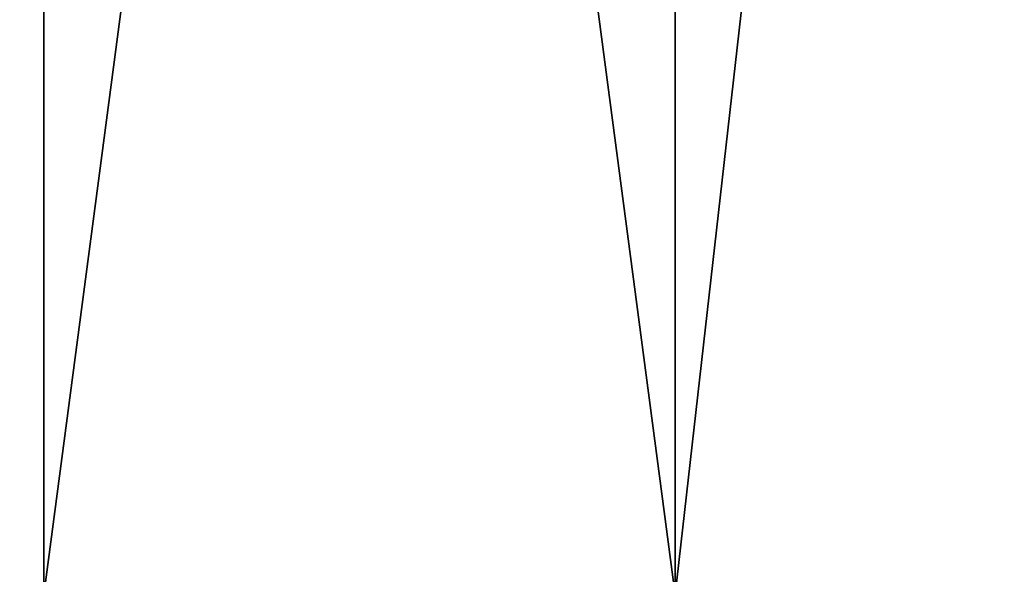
# Model space of a CAD drawing. Extents: x -0.141 to 0.141, y -0.203 to 0.024.
# Tile 233 of 256: x -0.0724 to -0.06849, y 0.00408 to 0.00628. Entities that reach past the tile are written whole.
import ezdxf

# ---------------------------------------------------------------- set-up
doc = ezdxf.new("R2010")
doc.units = 0
doc.layers.add('mesh', color=7, linetype='CONTINUOUS')

msp = doc.modelspace()

# ---------------------------------------------------------------- meshes
at = {"layer": 'mesh'}
mesh = msp.add_polyface(dxfattribs=at)
corners = [(-0.0745255, 0.004, 0.0028892), (-0.075, 0.023, 0.0029), (-0.0723083, 0.023, 0.0025456), (-0.0723083, 0.004, 0.0025456), (-0.0698, 0.004, 0.0015067), (-0.0698, 0.023, 0.0015067), (-0.0676461, 0.004, -0.0001461), (-0.0676461, 0.023, -0.0001461), (-0.0659933, 0.004, -0.0023), (-0.0676461, 0.023, -0.0148539), (-0.0698, 0.004, -0.0165067), (-0.0676461, 0.004, -0.0148539), (-0.0698, 0.023, -0.0165067), (-0.0723083, 0.004, -0.0175456), (-0.0723083, 0.023, -0.0175456), (-0.075, 0.004, -0.0179), (-0.075, 0.023, -0.0179), (-0.0703, 0.024, 0.0006406), (-0.0683532, 0.024, -0.0008532), (-0.0725671, 0.024, 0.0015797), (-0.075, 0.024, 0.0019), (-0.0725671, 0.024, -0.0165797), (-0.075, 0.024, -0.0169), (-0.0703, 0.024, -0.0156406), (-0.0683532, 0.024, -0.0141468), (-0.0668594, 0.024, -0.0122), (-0.075, 0.024, -0.0075), (-0.0659203, 0.024, -0.0099329), (-0.0659203, 0.024, -0.0050671), (-0.0668594, 0.024, -0.0028), (-0.0656, 0.024, -0.0075), (-0.068379, 0.004, -0.0009027), (-0.0688396, 0.004, -0.0004082), (-0.0682803, 0.004, -0.0010118), (-0.0700776, 0.004, 0.0009207), (-0.0698888, 0.004, 0.000718), (-0.0702336, 0.004, 0.0010318), (-0.0677423, 0.004, -0.0012697), (-0.0681325, 0.004, -0.0011073), (-0.0678501, 0.004, -0.0012266)]
mesh.append_faces([[corners[k] for k in face] for face in [(0, 1, 2, 2), (2, 3, 0, 0), (2, 4, 3, 3), (5, 4, 2, 2), (5, 6, 4, 4), (7, 6, 5, 5), (7, 8, 6, 6), (9, 10, 11, 11), (12, 10, 9, 9), (12, 13, 10, 10), (14, 13, 12, 12), (14, 15, 13, 13), (16, 15, 14, 14), (7, 17, 18, 18), (5, 17, 7, 7), (5, 19, 17, 17), (2, 19, 5, 5), (2, 20, 19, 19), (1, 20, 2, 2), (16, 21, 22, 22), (14, 21, 16, 16), (14, 23, 21, 21), (12, 23, 14, 14), (12, 24, 23, 23), (9, 24, 12, 12), (9, 25, 24, 24), (19, 20, 26, 26), (26, 21, 23, 23), (26, 22, 21, 21), (26, 25, 27, 27), (26, 24, 25, 25), (23, 24, 26, 26), (26, 28, 29, 29), (26, 30, 28, 28), (27, 30, 26, 26), (26, 17, 19, 19), (26, 18, 17, 17), (29, 18, 26, 26), (6, 31, 32, 32), (33, 31, 6, 6), (34, 35, 36, 36), (37, 38, 39, 39)]])

doc.saveas('drawing.dxf')
